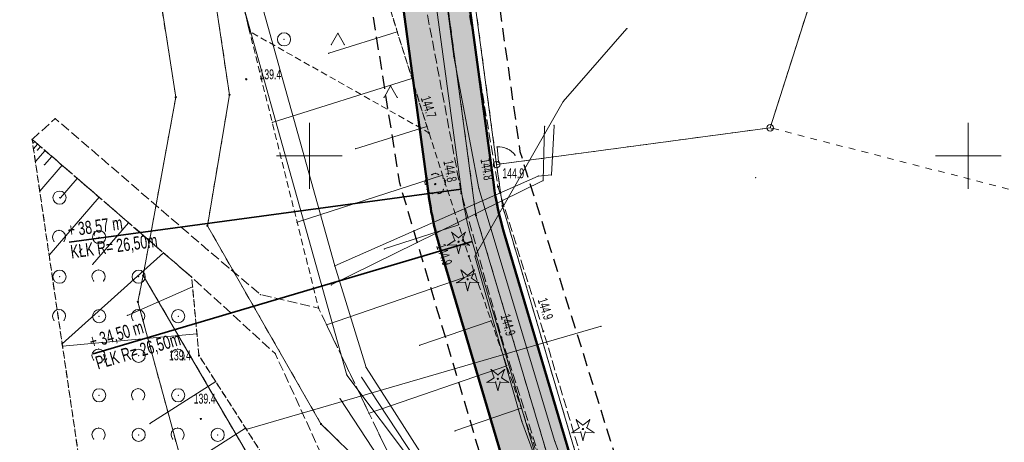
# Model space of a CAD drawing. Extents: x 6456700 to 6518119, y 5963420 to 5980059.
# Tile 198 of 256: x 6512447 to 6512522, y 5966377 to 5966409. Entities that reach past the tile are written whole.
import ezdxf
from ezdxf.enums import TextEntityAlignment as Align

# ---------------------------------------------------------------- set-up
doc = ezdxf.new("R2010")
doc.units = 0
doc.header["$MEASUREMENT"] = 0
for name, pattern in [('L_0_03', [1, 0.5, -0.5]), ('L_0_04', [1.5, 1, -0.5]), ('L_0_52', [1, 0.75, -0.25]), ('L_0_5A', [0.75, 0.5, -0.25])]:
    doc.linetypes.add(name, pattern=pattern)
doc.layers.get('0').update_dxf_attribs({"color": 2, "linetype": 'CONTINUOUS', "lineweight": 5})
for name, color, linetype, lineweight in [('000_Inne__niezydentyfikowane_', 7, 'CONTINUOUS', 18), ('18mm Kreska ciągła', 7, 'CONTINUOUS', 18), ('202_punkt_graniczny', 7, 'CONTINUOUS', 18), ('203_punkt_graniczny', 7, 'CONTINUOUS', 18), ('218_kontur_uzytku_gruntowego', 96, 'L_0_03', 18), ('219_dzialka_ewidencyjna', 7, 'CONTINUOUS', 18), ('35mm Ciągła', 7, 'CONTINUOUS', 35), ('50mm Kreska ciągła', 7, 'CONTINUOUS', 50), ('9mm Kreska ciągła', 252, 'CONTINUOUS', 9), ('drzewo_iglaste', 7, 'CONTINUOUS', 18), ('drzewo_lisciaste', 7, 'CONTINUOUS', 18), ('furtka', 7, 'CONTINUOUS', 18), ('jezdnia', 7, 'CONTINUOUS', 18), ('ogrodzenie_trwale', 7, 'CONTINUOUS', 18), ('pikieta_naturalna', 7, 'CONTINUOUS', 18), ('pikieta_naturalna_Atr2', 7, 'CONTINUOUS', 18), ('przewod_elektroenergetyczny_niskiego_napiecia', 7, 'CONTINUOUS', 18), ('przewod_kanalizacyjny', 7, 'CONTINUOUS', 18), ('przewod_telekomunikacyjny_podziemny', 7, 'CONTINUOUS', 18), ('przewod_wodociagowy', 7, 'CONTINUOUS', 18), ('siatka_krzyrzy', 7, 'CONTINUOUS', 18), ('skarpa_nieumocniona', 7, 'CONTINUOUS', 18), ('teren_zalesiony', 7, 'CONTINUOUS', 18), ('zadrzewienie__zakrzewienie', 7, 'CONTINUOUS', 18), ('Zakres', 7, 'CONTINUOUS', 18)]:
    doc.layers.add(name, color=color, linetype=linetype, lineweight=lineweight)
doc.styles.get("Standard").update_dxf_attribs({"font": 'txt', "width": 0.75})
doc.styles.add('Znaczniki', font='GOTHIC.TTF', dxfattribs={"width": 0.7})

# ---------------------------------------------------------------- blocks, each defined once
blk = doc.blocks.new('mdcp_nowa')
at = {"layer": '203_punkt_graniczny', "linetype": 'Continuous', "lineweight": 18}
for points in [[(6495189.86, 5982854.395, 1), (6495189.86, 5982854.485, 1)], [(6495193.94, 5982854.575, 1), (6495193.94, 5982854.665, 1)], [(6495214.65, 5982846.165, 1), (6495214.65, 5982846.255, 1)], [(6495212.64, 5982845.445, 1), (6495212.64, 5982845.535, 1)], [(6495192.26, 5982844.645, 1), (6495192.26, 5982844.735, 1)], [(6495187.39, 5982840.885, 1), (6495187.39, 5982840.975, 1)], [(6495186.99, 5982838.865, 1), (6495186.99, 5982838.955, 1)], [(6495200.88, 5982829.615, 1), (6495200.88, 5982829.705, 1)]]:
    blk.add_hatch(color=18, dxfattribs=at).paths.add_polyline_path(points)
at = {"layer": 'drzewo_iglaste', "linetype": 'Continuous', "lineweight": 18}
for points in [[(6495211.32, 5982843.43, 1), (6495211.32, 5982843.53, 1)], [(6495212.01, 5982840.58, 1), (6495212.01, 5982840.68, 1)], [(6495214.3, 5982833.02, 1), (6495214.3, 5982833.12, 1)], [(6495220.76, 5982829.22, 1), (6495220.76, 5982829.32, 1)]]:
    blk.add_hatch(color=94, dxfattribs=at).paths.add_polyline_path(points)
at = {"layer": 'drzewo_lisciaste', "linetype": 'Continuous', "lineweight": 18}
blk.add_hatch(color=94, dxfattribs=at).paths.add_polyline_path([(6495209.55, 5982847.81, 1), (6495209.55, 5982847.91, 1)])
at = {"layer": 'pikieta_naturalna', "linetype": 'Continuous', "lineweight": 18}
for points in [[(6495195.21, 5982855.765, 1), (6495195.21, 5982855.855, 1)], [(6495209.07, 5982851.705, 1), (6495209.07, 5982851.795, 1)], [(6495214.35, 5982849.495, 1), (6495214.35, 5982849.585, 1)], [(6495214.31, 5982847.615, 1), (6495214.31, 5982847.705, 1)], [(6495211.53, 5982847.105, 1), (6495211.53, 5982847.195, 1)], [(6495212.1, 5982842.345, 1), (6495212.1, 5982842.435, 1)], [(6495214.57, 5982836.175, 1), (6495214.57, 5982836.265, 1)], [(6495217.75, 5982836.645, 1), (6495217.75, 5982836.735, 1)], [(6495191.62, 5982834.805, 1), (6495191.62, 5982834.895, 1)], [(6495191.76, 5982829.985, 1), (6495191.76, 5982830.075, 1)]]:
    blk.add_hatch(color=18, dxfattribs=at).paths.add_polyline_path(points)
at = {"layer": '000_Inne__niezydentyfikowane_', "linetype": 'Continuous', "lineweight": 18, "flags": 128}
for points in [[(6495206.67, 5982859.42), (6495201.47, 5982857.79)], [(6495207.78, 5982855.86), (6495197.18, 5982852.54)], [(6495208.92, 5982852.23), (6495203.51, 5982850.54)], [(6495179.37, 5982850.89), (6495179.07, 5982850.54)], [(6495179.15, 5982851.08), (6495179.08, 5982851)], [(6495179.94, 5982850.41), (6495179.21, 5982849.56)], [(6495179.6, 5982850.7), (6495179.36, 5982850.43)], [(6495180.45, 5982849.96), (6495179.9, 5982849.32)], [(6495181.23, 5982849.29), (6495179.54, 5982847.33)], [(6495182.39, 5982848.29), (6495181.11, 5982846.81)], [(6495210.11, 5982848.53), (6495199.07, 5982844.96)], [(6495184.04, 5982846.86), (6495180.25, 5982842.47)], [(6495186.28, 5982844.92), (6495183.55, 5982841.76)], [(6495211.33, 5982844.77), (6495205.68, 5982842.94)], [(6495188.92, 5982842.65), (6495181.24, 5982835.73)], [(6495212.56, 5982841.05), (6495201.31, 5982837.17)], [(6495191.14, 5982840.05), (6495186.19, 5982837.89)], [(6495213.79, 5982837.49), (6495208.37, 5982835.62)], [(6495191.47, 5982836.5), (6495181.27, 5982835.56)], [(6495214.97, 5982834.07), (6495204.53, 5982830.47)], [(6495192.89, 5982832.87), (6495187.9, 5982829.68)], [(6495216.08, 5982830.86), (6495211.04, 5982829.12)], [(6495195.15, 5982829.34), (6495184.9, 5982822.78)]]:
    blk.add_lwpolyline(points, dxfattribs=at)
at = {"layer": '000_Inne__niezydentyfikowane_'}
for p in [(6495206.67, 5982859.42), (6495201.47, 5982857.79), (6495207.78, 5982855.86), (6495197.18, 5982852.54), (6495208.92, 5982852.23), (6495179.07, 5982850.54), (6495179.08, 5982851), (6495179.15, 5982851.08), (6495179.36, 5982850.43), (6495179.37, 5982850.89), (6495179.6, 5982850.7), (6495179.94, 5982850.41), (6495203.51, 5982850.54), (6495180.45, 5982849.96), (6495179.21, 5982849.56), (6495179.9, 5982849.32), (6495181.23, 5982849.29), (6495182.39, 5982848.29), (6495210.11, 5982848.53), (6495179.54, 5982847.33), (6495181.11, 5982846.81), (6495184.04, 5982846.86), (6495186.28, 5982844.92), (6495199.07, 5982844.96), (6495211.33, 5982844.77), (6495205.68, 5982842.94), (6495180.25, 5982842.47), (6495188.92, 5982842.65), (6495183.55, 5982841.76), (6495212.56, 5982841.05), (6495191.14, 5982840.05), (6495186.19, 5982837.89), (6495201.31, 5982837.17), (6495213.79, 5982837.49), (6495191.47, 5982836.5), (6495181.24, 5982835.73), (6495181.27, 5982835.56), (6495208.37, 5982835.62), (6495214.97, 5982834.07), (6495192.89, 5982832.87), (6495204.53, 5982830.47), (6495216.08, 5982830.86), (6495187.9, 5982829.68), (6495195.15, 5982829.34), (6495211.04, 5982829.12)]:
    blk.add_point(p, dxfattribs=at)
at = {"layer": '202_punkt_graniczny', "color": 7, "linetype": 'Continuous', "lineweight": 18}
for centre in [(6495234.97, 5982852.13), (6495214.21, 5982849.34)]:
    blk.add_circle(centre, 0.25, dxfattribs=at)
at = {"layer": '202_punkt_graniczny'}
for p in [(6495234.97, 5982852.13), (6495214.21, 5982849.34)]:
    blk.add_point(p, dxfattribs=at)
at = {"layer": '203_punkt_graniczny', "color": 7, "linetype": 'Continuous', "lineweight": 18}
for centre in [(6495189.86, 5982854.44), (6495193.94, 5982854.62), (6495214.65, 5982846.21), (6495212.64, 5982845.49), (6495192.26, 5982844.69), (6495187.39, 5982840.93), (6495186.99, 5982838.91), (6495200.88, 5982829.66)]:
    blk.add_circle(centre, 0.045, dxfattribs=at)
at = {"layer": '203_punkt_graniczny'}
for p in [(6495189.86, 5982854.44), (6495193.94, 5982854.62), (6495214.65, 5982846.21), (6495212.64, 5982845.49), (6495192.26, 5982844.69), (6495187.39, 5982840.93), (6495186.99, 5982838.91), (6495200.88, 5982829.66)]:
    blk.add_point(p, dxfattribs=at)
at = {"layer": '218_kontur_uzytku_gruntowego', "lineweight": 18, "flags": 128}
for points in [[(6495212.64, 5982845.49), (6495199.25, 5982944.91)], [(6495210.74, 5982875.28), (6495214.21, 5982849.34)], [(6495193.94, 5982854.62), (6495190.99, 5982874.38)], [(6495187, 5982872.88), (6495189.86, 5982854.44)], [(6495234.97, 5982852.13), (6495239.58, 5982866.65)], [(6495189.86, 5982854.44), (6495187.39, 5982840.93)], [(6495192.26, 5982844.69), (6495193.94, 5982854.62)], [(6495214.21, 5982849.34), (6495234.97, 5982852.13)], [(6495280.16, 5982840.5), (6495234.97, 5982852.13)], [(6495214.21, 5982849.34), (6495214.65, 5982846.21)], [(6495214.65, 5982846.21), (6495225.81, 5982808.42)], [(6495223.04, 5982810.56), (6495212.64, 5982845.49)], [(6495200.88, 5982829.66), (6495192.26, 5982844.69)], [(6495187.39, 5982840.93), (6495186.99, 5982838.91)], [(6495196.19, 5982825.86), (6495187.39, 5982840.93)], [(6495186.99, 5982838.91), (6495187.38, 5982837.47)], [(6495187.38, 5982837.47), (6495192.11, 5982820.12)], [(6495210.82, 5982819.95), (6495200.88, 5982829.66)]]:
    blk.add_lwpolyline(points, dxfattribs=at)
at = {"layer": '218_kontur_uzytku_gruntowego'}
for p in [(6495189.86, 5982854.44), (6495189.86, 5982854.44), (6495193.94, 5982854.62), (6495193.94, 5982854.62), (6495193.94, 5982854.62), (6495193.94, 5982854.62), (6495234.97, 5982852.13), (6495234.97, 5982852.13), (6495234.97, 5982852.13), (6495234.97, 5982852.13), (6495234.97, 5982852.13), (6495234.97, 5982852.13), (6495214.21, 5982849.34), (6495214.21, 5982849.34), (6495214.21, 5982849.34), (6495214.21, 5982849.34), (6495214.21, 5982849.34), (6495214.21, 5982849.34), (6495214.65, 5982846.21), (6495214.65, 5982846.21), (6495214.65, 5982846.21), (6495214.65, 5982846.21), (6495212.64, 5982845.49), (6495212.64, 5982845.49), (6495212.64, 5982845.49), (6495212.64, 5982845.49), (6495192.26, 5982844.69), (6495192.26, 5982844.69), (6495192.26, 5982844.69), (6495192.26, 5982844.69), (6495187.39, 5982840.93), (6495187.39, 5982840.93), (6495187.39, 5982840.93), (6495187.39, 5982840.93), (6495186.99, 5982838.91), (6495186.99, 5982838.91), (6495187.38, 5982837.47), (6495187.38, 5982837.47), (6495200.88, 5982829.66), (6495200.88, 5982829.66), (6495200.88, 5982829.66), (6495200.88, 5982829.66)]:
    blk.add_point(p, dxfattribs=at)
at = {"layer": '219_dzialka_ewidencyjna', "color": 3, "linetype": 'Continuous', "lineweight": 18, "flags": 128}
for points in [[(6495212.64, 5982845.49), (6495199.25, 5982944.91)], [(6495210.74, 5982875.28), (6495214.21, 5982849.34)], [(6495190.99, 5982874.38), (6495193.94, 5982854.62)], [(6495187, 5982872.88), (6495189.86, 5982854.44)], [(6495234.97, 5982852.13), (6495239.58, 5982866.65)], [(6495189.86, 5982854.44), (6495187.39, 5982840.93)], [(6495193.94, 5982854.62), (6495192.26, 5982844.69)], [(6495214.21, 5982849.34), (6495234.97, 5982852.13)], [(6495214.65, 5982846.21), (6495214.21, 5982849.34)], [(6495225.81, 5982808.42), (6495214.65, 5982846.21)], [(6495223.04, 5982810.56), (6495212.64, 5982845.49)], [(6495192.26, 5982844.69), (6495200.88, 5982829.66)], [(6495187.39, 5982840.93), (6495186.99, 5982838.91)], [(6495187.39, 5982840.93), (6495196.19, 5982825.86)], [(6495186.99, 5982838.91), (6495192.11, 5982820.12)], [(6495200.88, 5982829.66), (6495210.82, 5982819.95)]]:
    blk.add_lwpolyline(points, dxfattribs=at)
at = {"layer": '219_dzialka_ewidencyjna', "color": 3}
for p in [(6495189.86, 5982854.44), (6495189.86, 5982854.44), (6495193.94, 5982854.62), (6495193.94, 5982854.62), (6495234.97, 5982852.13), (6495234.97, 5982852.13), (6495214.21, 5982849.34), (6495214.21, 5982849.34), (6495214.21, 5982849.34), (6495214.65, 5982846.21), (6495214.65, 5982846.21), (6495212.64, 5982845.49), (6495212.64, 5982845.49), (6495192.26, 5982844.69), (6495192.26, 5982844.69), (6495187.39, 5982840.93), (6495187.39, 5982840.93), (6495187.39, 5982840.93), (6495186.99, 5982838.91), (6495186.99, 5982838.91), (6495200.88, 5982829.66), (6495200.88, 5982829.66)]:
    blk.add_point(p, dxfattribs=at)
at = {"layer": 'drzewo_iglaste', "color": 94, "linetype": 'Continuous', "lineweight": 13, "flags": 128}
for points in [[(6495211.037, 5982843.573), (6495210.808, 5982844.186)], [(6495210.808, 5982844.186), (6495211.32, 5982843.779)], [(6495211.32, 5982843.779), (6495211.832, 5982844.186)], [(6495211.832, 5982844.186), (6495211.603, 5982843.573)], [(6495210.492, 5982843.212), (6495211.037, 5982843.573)], [(6495211.145, 5982843.24), (6495210.492, 5982843.212)], [(6495211.32, 5982842.61), (6495211.145, 5982843.24)], [(6495211.495, 5982843.24), (6495211.32, 5982842.61)], [(6495212.148, 5982843.212), (6495211.495, 5982843.24)], [(6495211.603, 5982843.573), (6495212.148, 5982843.212)], [(6495211.182, 5982840.362), (6495211.727, 5982840.723)], [(6495211.727, 5982840.723), (6495211.498, 5982841.336)], [(6495211.498, 5982841.336), (6495212.01, 5982840.929)], [(6495212.01, 5982840.929), (6495212.522, 5982841.336)], [(6495212.522, 5982841.336), (6495212.293, 5982840.723)], [(6495212.293, 5982840.723), (6495212.838, 5982840.362)], [(6495211.835, 5982840.39), (6495211.182, 5982840.362)], [(6495212.01, 5982839.76), (6495211.835, 5982840.39)], [(6495212.185, 5982840.39), (6495212.01, 5982839.76)], [(6495212.838, 5982840.362), (6495212.185, 5982840.39)], [(6495213.788, 5982833.776), (6495214.3, 5982833.369)], [(6495214.017, 5982833.163), (6495213.788, 5982833.776)], [(6495214.3, 5982833.369), (6495214.812, 5982833.776)], [(6495214.812, 5982833.776), (6495214.583, 5982833.163)], [(6495213.472, 5982832.802), (6495214.017, 5982833.163)], [(6495214.125, 5982832.83), (6495213.472, 5982832.802)], [(6495214.3, 5982832.2), (6495214.125, 5982832.83)], [(6495214.475, 5982832.83), (6495214.3, 5982832.2)], [(6495215.128, 5982832.802), (6495214.475, 5982832.83)], [(6495214.583, 5982833.163), (6495215.128, 5982832.802)], [(6495220.248, 5982829.976), (6495220.76, 5982829.569)], [(6495220.477, 5982829.363), (6495220.248, 5982829.976)], [(6495220.76, 5982829.569), (6495221.272, 5982829.976)], [(6495221.272, 5982829.976), (6495221.043, 5982829.363)], [(6495219.932, 5982829.002), (6495220.477, 5982829.363)], [(6495220.585, 5982829.03), (6495219.932, 5982829.002)], [(6495220.76, 5982828.4), (6495220.585, 5982829.03)], [(6495220.935, 5982829.03), (6495220.76, 5982828.4)], [(6495221.588, 5982829.002), (6495220.935, 5982829.03)], [(6495221.043, 5982829.363), (6495221.588, 5982829.002)]]:
    blk.add_lwpolyline(points, dxfattribs=at)
at = {"layer": 'drzewo_iglaste', "color": 94, "linetype": 'Continuous', "lineweight": 18}
for centre in [(6495211.32, 5982843.48), (6495212.01, 5982840.63), (6495214.3, 5982833.07), (6495220.76, 5982829.27)]:
    blk.add_circle(centre, 0.05, dxfattribs=at)
at = {"layer": 'drzewo_iglaste'}
for p in [(6495210.808, 5982844.186), (6495210.808, 5982844.186), (6495211.32, 5982843.779), (6495211.32, 5982843.779), (6495211.832, 5982844.186), (6495211.832, 5982844.186), (6495210.492, 5982843.212), (6495210.492, 5982843.212), (6495211.037, 5982843.573), (6495211.037, 5982843.573), (6495211.145, 5982843.24), (6495211.145, 5982843.24), (6495211.32, 5982843.48), (6495211.495, 5982843.24), (6495211.495, 5982843.24), (6495211.603, 5982843.573), (6495211.603, 5982843.573), (6495212.148, 5982843.212), (6495212.148, 5982843.212), (6495211.32, 5982842.61), (6495211.32, 5982842.61), (6495211.498, 5982841.336), (6495211.498, 5982841.336), (6495211.727, 5982840.723), (6495211.727, 5982840.723), (6495212.01, 5982840.929), (6495212.01, 5982840.929), (6495212.293, 5982840.723), (6495212.293, 5982840.723), (6495212.522, 5982841.336), (6495212.522, 5982841.336), (6495211.182, 5982840.362), (6495211.182, 5982840.362), (6495211.835, 5982840.39), (6495211.835, 5982840.39), (6495212.01, 5982840.63), (6495212.185, 5982840.39), (6495212.185, 5982840.39), (6495212.838, 5982840.362), (6495212.838, 5982840.362), (6495212.01, 5982839.76), (6495212.01, 5982839.76), (6495213.788, 5982833.776), (6495213.788, 5982833.776), (6495214.3, 5982833.369), (6495214.3, 5982833.369), (6495214.812, 5982833.776), (6495214.812, 5982833.776), (6495213.472, 5982832.802), (6495213.472, 5982832.802), (6495214.017, 5982833.163), (6495214.017, 5982833.163), (6495214.125, 5982832.83), (6495214.125, 5982832.83), (6495214.3, 5982833.07), (6495214.475, 5982832.83), (6495214.475, 5982832.83), (6495214.583, 5982833.163), (6495214.583, 5982833.163), (6495215.128, 5982832.802), (6495215.128, 5982832.802), (6495214.3, 5982832.2), (6495214.3, 5982832.2), (6495220.248, 5982829.976), (6495220.248, 5982829.976), (6495220.76, 5982829.569), (6495220.76, 5982829.569), (6495221.272, 5982829.976), (6495221.272, 5982829.976), (6495219.932, 5982829.002), (6495219.932, 5982829.002), (6495220.477, 5982829.363), (6495220.477, 5982829.363), (6495220.585, 5982829.03), (6495220.585, 5982829.03), (6495220.76, 5982829.27), (6495220.935, 5982829.03), (6495220.935, 5982829.03), (6495221.043, 5982829.363), (6495221.043, 5982829.363), (6495221.588, 5982829.002), (6495221.588, 5982829.002), (6495220.76, 5982828.4), (6495220.76, 5982828.4)]:
    blk.add_point(p, dxfattribs=at)
at = {"layer": 'drzewo_lisciaste', "color": 94, "linetype": 'Continuous', "lineweight": 18}
blk.add_circle((6495209.55, 5982847.86), 0.05, dxfattribs=at)
at = {"layer": 'drzewo_lisciaste', "color": 94, "linetype": 'Continuous', "lineweight": 13}
for centre, start, end in [((6495209.17, 5982847.984), 121.308, 202.548), ((6495209.55, 5982848.26), 49.272, 130.728), ((6495209.93, 5982847.984), 337.452, 58.692), ((6495209.315, 5982847.536), 193.221, 274.871), ((6495209.785, 5982847.536), 265.129, 346.779)]:
    blk.add_arc(centre, 0.4, start, end, dxfattribs=at)
at = {"layer": 'drzewo_lisciaste'}
for p in [(6495208.962, 5982848.326), (6495209.289, 5982848.563), (6495209.55, 5982848.66), (6495209.811, 5982848.563), (6495210.138, 5982848.326), (6495208.79, 5982848.108), (6495208.801, 5982847.831), (6495208.926, 5982847.445), (6495209.55, 5982847.86), (6495210.174, 5982847.445), (6495210.299, 5982847.831), (6495210.31, 5982848.108), (6495209.08, 5982847.212), (6495209.349, 5982847.137), (6495209.751, 5982847.137), (6495210.02, 5982847.212)]:
    blk.add_point(p, dxfattribs=at)
at = {"layer": 'furtka', "color": 7, "linetype": 'Continuous', "lineweight": 18, "flags": 128}
blk.add_lwpolyline([(6495214.24, 5982850.67), (6495214.35, 5982849.54)], dxfattribs=at)
at = {"layer": 'furtka', "color": 7, "linetype": 'Continuous', "lineweight": 18}
blk.add_arc((6495214.386, 5982849.177), 1.5, 35.56, 95.56, dxfattribs=at)
at = {"layer": 'furtka'}
for p in [(6495214.24, 5982850.67), (6495214.241, 5982850.67), (6495215.007, 5982850.543), (6495215.607, 5982850.049), (6495214.35, 5982849.54)]:
    blk.add_point(p, dxfattribs=at)
at = {"layer": 'jezdnia', "color": 7, "linetype": 'L_0_52', "lineweight": 18, "flags": 128}
blk.add_lwpolyline([(6495195.83, 5982978.97), (6495200.77, 5982990.52), (6495203.76, 5983005.28), (6495200.35, 5983025.82), (6495193.24, 5983036.29), (6495189.14, 5983049.6), (6495185.12, 5983067.8), (6495183.17, 5983077.08), (6495178.19, 5983089.73), (6495174.64, 5983098.86), (6495168.43, 5983115.09), (6495161.55, 5983133.83), (6495154.76, 5983147.58), (6495144.33, 5983166.27), (6495135.54, 5983182.13), (6495131.43, 5983212.99), (6495131.68, 5983233.26), (6495131.46, 5983243.99), (6495128.32, 5983280.81), (6495127.29, 5983298.52), (6495124.19, 5983336.19), (6495123.5, 5983344), (6495121.28, 5983367.92), (6495119.64, 5983396.13), (6495116.73, 5983412.76), (6495117.19, 5983441.35), (6495116.43, 5983457.42), (6495115.48, 5983476.53), (6495115.11, 5983482.62), (6495112.3, 5983484.4), (6495091.45, 5983481.81), (6495091.37, 5983484.19), (6495109.96, 5983486.92), (6495113.25, 5983490.41), (6495113.24, 5983503.43), (6495112.69, 5983521.82), (6495113.13, 5983545.8), (6495113.51, 5983566.95), (6495116.02, 5983585), (6495118.4, 5983609.28), (6495123.42, 5983650.06), (6495131.2, 5983686.54), (6495140.07, 5983719.72), (6495146.41, 5983753.33), (6495149.05, 5983763.24), (6495154.18, 5983776.85), (6495160.67, 5983784.68), (6495175.29, 5983798.4), (6495197.26, 5983816.17), (6495217.4, 5983831.86), (6495238.65, 5983846.53), (6495263.72, 5983869.02), (6495276.39, 5983884.8), (6495285.32, 5983901), (6495289.2, 5983910.41), (6495292.89, 5983924.2), (6495294.78, 5983930.12), (6495299.2, 5983944.93), (6495304.61, 5983964.52), (6495307.5, 5983979.46), (6495307.59, 5983992.22), (6495306.46, 5984009.09), (6495305.69, 5984028.3), (6495305.67, 5984038.17), (6495300.99, 5984057.07), (6495297.28, 5984082.3), (6495291.79, 5984107.54), (6495288.36, 5984130.45), (6495280.64, 5984151.56), (6495274.64, 5984171.22), (6495270.98, 5984181.26), (6495273.99, 5984181.03), (6495276.87, 5984171.8), (6495283.5, 5984152.14), (6495291.35, 5984131.82), (6495294.78, 5984110.77), (6495299.68, 5984081.31), (6495303.27, 5984060.79), (6495332.62, 5984062.58), (6495350.78, 5984065.69), (6495352.73, 5984070.57), (6495357.63, 5984062.1), (6495352.37, 5984062.87), (6495334.16, 5984059.86), (6495303.89, 5984056.79), (6495307.64, 5984045.46), (6495309.06, 5984037.47), (6495310.62, 5984029.01), (6495312.95, 5983997.49), (6495310.44, 5983991.82), (6495310.09, 5983979.31), (6495307.08, 5983963.82), (6495301.68, 5983944.67), (6495295.97, 5983923.79), (6495292.77, 5983913.71), (6495290.13, 5983906.38), (6495284.32, 5983893.37), (6495278.05, 5983883.04), (6495264.46, 5983865.44), (6495239.09, 5983842.69), (6495219.23, 5983829.73), (6495216.93, 5983819.97), (6495223.58, 5983813.84), (6495228.16, 5983809.41), (6495224.21, 5983807.55), (6495214.94, 5983813.05), (6495207.87, 5983817.5), (6495201.24, 5983815.27), (6495178.34, 5983796.41), (6495165.6, 5983786.15), (6495159.73, 5983777.73), (6495154.77, 5983771.17), (6495151.16, 5983759.97), (6495150.26, 5983749.93), (6495142.6, 5983719.51), (6495134.42, 5983684.95), (6495127.4, 5983650.76), (6495120.08, 5983602.2), (6495117.42, 5983578.29), (6495115.94, 5983567.9), (6495115.38, 5983544.13), (6495115.07, 5983520.98), (6495115.65, 5983504.52), (6495116.24, 5983490.91), (6495120.25, 5983487.29), (6495126.33, 5983487.84), (6495143.65, 5983489.58), (6495144.46, 5983486.94), (6495127.88, 5983485.15), (6495121.64, 5983482.36), (6495118.37, 5983476.22), (6495119.55, 5983458.22), (6495119.45, 5983441.1), (6495120.18, 5983413.18), (6495121.99, 5983405.13), (6495126.07, 5983403.29), (6495130.48, 5983403.23), (6495129.73, 5983399.77), (6495124.35, 5983396.96), (6495123.73, 5983368.04), (6495126.63, 5983336.2), (6495129.59, 5983298.85), (6495131.1, 5983280.79), (6495133, 5983262.8), (6495134.25, 5983243.51), (6495134.8, 5983233.03), (6495133.67, 5983213.6), (6495138.07, 5983181.73), (6495146.27, 5983167.62), (6495157.18, 5983147.99), (6495163.68, 5983134.39), (6495170.96, 5983115.51), (6495175.46, 5983104.48), (6495181.17, 5983100.74), (6495199.93, 5983101.55), (6495199.17, 5983099.07), (6495182.34, 5983097.53), (6495180.35, 5983094.32), (6495185.39, 5983081.2), (6495192.07, 5983052.44), (6495195.58, 5983038.04), (6495198.53, 5983033.23), (6495203.76, 5983025.83), (6495206.13, 5983003.89), (6495202.54, 5982989.27), (6495201.18, 5982984.38), (6495199.22, 5982977.33), (6495199.31, 5982965.37), (6495200.17, 5982948.62), (6495203.01, 5982926.24), (6495205.43, 5982907.13), (6495210.02, 5982873.53), (6495214.31, 5982847.66), (6495217.75, 5982836.69), (6495222.16, 5982822), (6495228.36, 5982806.97), (6495230.37, 5982804.25), (6495235.28, 5982800.03), (6495240.12, 5982797.03), (6495226.36, 5982801.25), (6495225.42, 5982799.59), (6495224.16, 5982791.52), (6495222.71, 5982778.54), (6495222.21, 5982760.62), (6495221.26, 5982748.78), (6495217.72, 5982722.5), (6495220.89, 5982699.43), (6495222.63, 5982688.01), (6495226.82, 5982681.43), (6495232.44, 5982678.09), (6495238.57, 5982677.74), (6495238.58, 5982674.2), (6495234.94, 5982674.18), (6495222.7, 5982675.95), (6495211.13, 5982675.67), (6495203.44, 5982672.24), (6495190.56, 5982660.85), (6495183.64, 5982651.87), (6495180.18, 5982645.51), (6495176.56, 5982638.14), (6495173.06, 5982629.9), (6495169.79, 5982622.28), (6495168.95, 5982621.1), (6495167.1, 5982622.09), (6495169.54, 5982629.99), (6495175.88, 5982643.52), (6495181.21, 5982652.88), (6495188.25, 5982661.9), (6495200.25, 5982673.34), (6495211.64, 5982680.53), (6495218.14, 5982692.06), (6495218.39, 5982699.72), (6495215.1, 5982723.62), (6495216.08, 5982729.8), (6495218.41, 5982743.49), (6495220.09, 5982761.04), (6495220.41, 5982779.3), (6495221.74, 5982791.03), (6495222.5, 5982799.07), (6495220.92, 5982803.86), (6495210.51, 5982812.59), (6495206.38, 5982817.94), (6495202.5, 5982823.86), (6495197.41, 5982834.99), (6495191.07, 5982840.79), (6495178.96, 5982851.25), (6495180.72, 5982852.83), (6495192.33, 5982842.82), (6495193.9, 5982841.49), (6495196.29, 5982839.47), (6495200.7, 5982838.43), (6495206.86, 5982825.62), (6495210.11, 5982820.87), (6495214.26, 5982814.71), (6495221.36, 5982809.09), (6495224.36, 5982806.84), (6495223.38, 5982810.9), (6495218.5, 5982823.84), (6495214.57, 5982836.22), (6495211.53, 5982847.15), (6495206.8, 5982872.08), (6495202.64, 5982906.51), (6495199.04, 5982926.21), (6495196.67, 5982948.55), (6495195.68, 5982964.58)], close=True, dxfattribs=at)
at = {"layer": 'jezdnia'}
for p in [(6495180.72, 5982852.83), (6495178.96, 5982851.25), (6495214.31, 5982847.66), (6495211.53, 5982847.15), (6495192.33, 5982842.82), (6495193.9, 5982841.49), (6495191.07, 5982840.79), (6495196.29, 5982839.47), (6495200.7, 5982838.43), (6495214.57, 5982836.22), (6495217.75, 5982836.69), (6495197.41, 5982834.99)]:
    blk.add_point(p, dxfattribs=at)
at = {"layer": 'ogrodzenie_trwale'}
for p in [(6495235.06, 5982852.04), (6495214.24, 5982850.67), (6495214.35, 5982849.54), (6495233.86, 5982848.33)]:
    blk.add_point(p, dxfattribs=at)
at = {"layer": 'pikieta_naturalna', "color": 7, "linetype": 'Continuous', "lineweight": 18}
for centre in [(6495195.21, 5982855.81), (6495209.07, 5982851.75), (6495214.35, 5982849.54), (6495214.31, 5982847.66), (6495211.53, 5982847.15), (6495212.1, 5982842.39), (6495214.57, 5982836.22), (6495217.75, 5982836.69), (6495191.62, 5982834.85), (6495191.76, 5982830.03)]:
    blk.add_circle(centre, 0.045, dxfattribs=at)
at = {"layer": 'pikieta_naturalna'}
for p in [(6495195.21, 5982855.81), (6495209.07, 5982851.75), (6495214.35, 5982849.54), (6495214.31, 5982847.66), (6495211.53, 5982847.15), (6495212.1, 5982842.39), (6495214.57, 5982836.22), (6495217.75, 5982836.69), (6495191.62, 5982834.85), (6495191.76, 5982830.03)]:
    blk.add_point(p, dxfattribs=at)
at = {"layer": 'przewod_elektroenergetyczny_niskiego_napiecia', "color": 1, "linetype": 'Continuous', "lineweight": 18, "flags": 128}
blk.add_lwpolyline([(6495195.27, 5982829.27), (6495222.14, 5982837.07)], dxfattribs=at)
at = {"layer": 'przewod_elektroenergetyczny_niskiego_napiecia', "color": 1}
for p in [(6495222.14, 5982837.07), (6495195.27, 5982829.27)]:
    blk.add_point(p, dxfattribs=at)
at = {"layer": 'przewod_elektroenergetyczny_niskiego_napiecia'}
for p in [(6495222.14, 5982837.07), (6495195.27, 5982829.27)]:
    blk.add_point(p, dxfattribs=at)
at = {"layer": 'przewod_kanalizacyjny', "color": 34, "linetype": 'Continuous', "lineweight": 18, "flags": 128}
for points in [[(6495218.25, 5982812.87), (6495202.85, 5982833.36), (6495189.48, 5982881.05), (6495181.35, 5982892.47), (6495174.79, 5982902.9), (6495177.23, 5982904.28), (6495177.06, 5982904.62)], [(6495217.85, 5982852.25), (6495217.73, 5982848.12), (6495201.66, 5982840.2)], [(6495203.96, 5982833.2), (6495217.31, 5982812.91)]]:
    blk.add_lwpolyline(points, dxfattribs=at)
at = {"layer": 'przewod_kanalizacyjny'}
for p in [(6495217.85, 5982852.25), (6495217.73, 5982848.12), (6495201.66, 5982840.2), (6495202.85, 5982833.36), (6495203.96, 5982833.2)]:
    blk.add_point(p, dxfattribs=at)
at = {"layer": 'przewod_telekomunikacyjny_podziemny', "color": 30, "linetype": 'Continuous', "lineweight": 18, "flags": 128}
for points in [[(6495207.3, 5982942.09), (6495201.69, 5982938.91), (6495200.16, 5982935.95), (6495204.07, 5982908.86), (6495205.14, 5982902.07), (6495207.9, 5982880.71), (6495210.95, 5982857.53), (6495212.87, 5982847.53), (6495218.63, 5982828.31), (6495225.77, 5982809.32), (6495232.28, 5982798.81)], [(6495220.81, 5982801.32), (6495222.56, 5982812.39), (6495216.13, 5982829.85), (6495212.56, 5982842.38), (6495219.26, 5982854.11), (6495224.1, 5982859.66)], [(6495202.33, 5982831.57), (6495209.27, 5982820.98), (6495215.35, 5982814.12), (6495219.42, 5982810.16), (6495221.96, 5982807.3), (6495221.41, 5982804.71), (6495220.81, 5982801.32)]]:
    blk.add_lwpolyline(points, dxfattribs=at)
at = {"layer": 'przewod_telekomunikacyjny_podziemny'}
for p in [(6495224.1, 5982859.66), (6495210.95, 5982857.53), (6495219.26, 5982854.11), (6495212.87, 5982847.53), (6495212.56, 5982842.38), (6495202.33, 5982831.57), (6495216.13, 5982829.85), (6495218.63, 5982828.31)]:
    blk.add_point(p, dxfattribs=at)
at = {"layer": 'przewod_wodociagowy', "color": 5, "linetype": 'Continuous', "lineweight": 18, "flags": 128}
for points in [[(6495173.9, 5982907.55), (6495174.02, 5982907.3), (6495174.43, 5982906.49), (6495174.7, 5982905.99), (6495177.85, 5982901.38), (6495181.96, 5982894.03), (6495190.94, 5982881.04), (6495201.92, 5982841.65), (6495204.3, 5982833.94), (6495217.34, 5982813.54)], [(6495218.57, 5982852.31), (6495218.37, 5982848.55), (6495217.37, 5982848.46), (6495201.92, 5982841.65)]]:
    blk.add_lwpolyline(points, dxfattribs=at)
at = {"layer": 'przewod_wodociagowy'}
for p in [(6495218.57, 5982852.31), (6495217.37, 5982848.46), (6495218.37, 5982848.55), (6495201.92, 5982841.65), (6495201.92, 5982841.65), (6495204.3, 5982833.94)]:
    blk.add_point(p, dxfattribs=at)
at = {"layer": 'siatka_krzyrzy', "linetype": 'Continuous', "lineweight": 18, "flags": 128}
for points in [[(6495200, 5982847.5), (6495200, 5982852.5)], [(6495250, 5982847.5), (6495250, 5982852.5)], [(6495197.5, 5982850), (6495202.5, 5982850)], [(6495247.5, 5982850), (6495252.5, 5982850)]]:
    blk.add_lwpolyline(points, dxfattribs=at)
at = {"layer": 'skarpa_nieumocniona', "color": 7, "linetype": 'L_0_5A', "lineweight": 18, "flags": 128}
for points in [[(6495217.65, 5982814.39), (6495212.8, 5982822.34), (6495206.86, 5982825.62), (6495200.7, 5982838.43), (6495195.46, 5982859.44), (6495192.63, 5982871.32), (6495188.85, 5982881.97), (6495183.52, 5982886.94), (6495176.14, 5982900.76), (6495180, 5982904.6), (6495179.15, 5982911.71), (6495175.72, 5982920.63), (6495175.98, 5982930.29), (6495180.63, 5982930.17), (6495180.83, 5982936.86), (6495177.45, 5982936.98), (6495177.48, 5982938.07), (6495176.61, 5982948.59), (6495174.13, 5982984.91), (6495177.26, 5983009.97), (6495168.41, 5983061.47), (6495162.99, 5983082.43), (6495163.97, 5983097.34), (6495159.47, 5983111.58), (6495154.72, 5983137.09), (6495143.3, 5983161.31), (6495133.93, 5983178.05), (6495127.78, 5983190.6), (6495121.74, 5983201), (6495109.97, 5983223.74), (6495115.06, 5983236.61), (6495123.33, 5983219.43), (6495128.48, 5983200.73), (6495134.02, 5983183.5), (6495140.69, 5983170.38), (6495148.28, 5983157.89), (6495159.34, 5983136.7), (6495163.67, 5983127.48), (6495166.42, 5983114.5), (6495172.48, 5983096.4), (6495178.19, 5983089.73), (6495183.17, 5983077.08), (6495185.12, 5983067.8), (6495189.14, 5983049.6), (6495193.24, 5983036.29), (6495194.86, 5983019.23), (6495194.22, 5983005.35), (6495194.46, 5982985.14), (6495193.02, 5982977.78), (6495193.03, 5982974.24), (6495193.09, 5982968.66), (6495193.64, 5982959.29), (6495195.49, 5982946.34), (6495195.53, 5982929.96), (6495198.39, 5982919.26), (6495200.73, 5982901.53), (6495201.7, 5982891.53), (6495206.08, 5982861.3), (6495209.07, 5982851.75), (6495212.1, 5982842.39), (6495218.5, 5982823.84), (6495223.38, 5982810.9), (6495221.36, 5982809.09)], [(6495164.9, 5982649.94), (6495163.09, 5982656.15), (6495163.22, 5982669.76), (6495188.38, 5982689.5), (6495186.2, 5982708.84), (6495198.1, 5982771.69), (6495189.71, 5982797.13), (6495190.11, 5982813.04), (6495182.48, 5982827.31), (6495178.96, 5982851.25), (6495191.07, 5982840.79), (6495191.62, 5982834.85), (6495199.04, 5982823.27), (6495211.41, 5982810.19), (6495217.82, 5982801.43), (6495220.68, 5982793.48), (6495219.14, 5982761.8), (6495218.03, 5982751.42), (6495216.68, 5982735.87), (6495213.76, 5982722.16), (6495216.69, 5982694.74), (6495210.67, 5982683.55), (6495198.18, 5982673.88), (6495187.65, 5982663.43), (6495180.03, 5982652.28), (6495172.14, 5982641.91), (6495170.9, 5982640.23)]]:
    blk.add_lwpolyline(points, close=True, dxfattribs=at)
at = {"layer": 'skarpa_nieumocniona'}
for p in [(6495195.46, 5982859.44), (6495195.46, 5982859.44), (6495178.96, 5982851.25), (6495178.96, 5982851.25), (6495209.07, 5982851.75), (6495209.07, 5982851.75), (6495212.1, 5982842.39), (6495212.1, 5982842.39), (6495191.07, 5982840.79), (6495191.07, 5982840.79), (6495200.7, 5982838.43), (6495200.7, 5982838.43), (6495191.62, 5982834.85), (6495191.62, 5982834.85)]:
    blk.add_point(p, dxfattribs=at)
at = {"layer": 'teren_zalesiony', "color": 7, "linetype": 'L_0_5A', "lineweight": 18, "flags": 128}
blk.add_lwpolyline([(6495177.26, 5983009.97), (6495168.41, 5983061.47), (6495162.99, 5983082.43), (6495163.97, 5983097.34), (6495172.48, 5983096.4), (6495178.19, 5983089.73), (6495183.17, 5983077.08), (6495185.12, 5983067.8), (6495189.14, 5983049.6), (6495193.24, 5983036.29), (6495194.86, 5983019.23), (6495194.22, 5983005.35), (6495194.46, 5982985.14), (6495193.02, 5982977.78), (6495193.03, 5982974.24), (6495193.09, 5982968.66), (6495193.64, 5982959.29), (6495195.49, 5982946.34), (6495195.53, 5982929.96), (6495198.39, 5982919.26), (6495200.73, 5982901.53), (6495201.7, 5982891.53), (6495206.08, 5982861.3), (6495209.07, 5982851.75), (6495195.46, 5982859.44), (6495192.63, 5982871.32), (6495188.85, 5982881.97), (6495183.52, 5982886.94), (6495176.14, 5982900.76), (6495182.8, 5982899.3), (6495180.63, 5982930.17), (6495180.83, 5982936.86), (6495174.13, 5982984.91)], close=True, dxfattribs=at)
at = {"layer": 'teren_zalesiony', "color": 7, "linetype": 'Continuous', "lineweight": 18, "flags": 128}
for points in [[(6495201.663, 5982858.433), (6495202.163, 5982859.299)], [(6495202.163, 5982859.299), (6495202.663, 5982858.433)], [(6495205.663, 5982854.433), (6495206.163, 5982855.299)], [(6495206.163, 5982855.299), (6495206.663, 5982854.433)]]:
    blk.add_lwpolyline(points, dxfattribs=at)
at = {"layer": 'teren_zalesiony', "color": 7, "linetype": 'Continuous', "lineweight": 18}
blk.add_circle((6495198.076, 5982858.836), 0.5, dxfattribs=at)
at = {"layer": 'teren_zalesiony'}
for p in [(6495195.46, 5982859.44), (6495198.076, 5982858.836), (6495202.163, 5982859.299), (6495202.163, 5982859.299), (6495201.663, 5982858.433), (6495202.663, 5982858.433), (6495206.163, 5982855.299), (6495206.163, 5982855.299), (6495205.663, 5982854.433), (6495206.663, 5982854.433), (6495209.07, 5982851.75)]:
    blk.add_point(p, dxfattribs=at)
at = {"layer": 'zadrzewienie__zakrzewienie', "color": 7, "linetype": 'L_0_5A', "lineweight": 18, "flags": 128}
blk.add_lwpolyline([(6495208.22, 5982696.63), (6495198.36, 5982723.92), (6495199.6, 5982754.85), (6495198.1, 5982771.69), (6495189.71, 5982797.13), (6495190.11, 5982813.04), (6495182.48, 5982827.31), (6495178.96, 5982851.25), (6495191.07, 5982840.79), (6495191.62, 5982834.85), (6495199.04, 5982823.27), (6495211.41, 5982810.19), (6495217.82, 5982801.43), (6495220.68, 5982793.48), (6495219.14, 5982761.8), (6495218.03, 5982751.42), (6495216.68, 5982735.87), (6495213.76, 5982722.16), (6495216.69, 5982694.74)], close=True, dxfattribs=at)
at = {"layer": 'zadrzewienie__zakrzewienie', "color": 7, "linetype": 'Continuous', "lineweight": 18}
for centre in [(6495181.046, 5982846.826), (6495184.046, 5982843.826), (6495181.046, 5982840.826), (6495187.046, 5982840.826), (6495184.046, 5982837.826), (6495190.046, 5982837.826), (6495187.046, 5982834.826), (6495184.046, 5982831.826), (6495190.046, 5982831.826), (6495187.046, 5982828.826), (6495193.046, 5982828.826)]:
    blk.add_circle(centre, 0.5, dxfattribs=at)
for centre in [(6495181.004, 5982843.837), (6495184.004, 5982840.837), (6495181.004, 5982837.837), (6495187.004, 5982837.837), (6495184.004, 5982834.837), (6495190.004, 5982834.837), (6495187.004, 5982831.837), (6495184.004, 5982828.837), (6495190.004, 5982828.837)]:
    blk.add_arc(centre, 0.5, 318.85, 221.162, dxfattribs=at)
at = {"layer": 'zadrzewienie__zakrzewienie'}
for p in [(6495178.96, 5982851.25), (6495181.046, 5982846.826), (6495181.004, 5982844.337), (6495184.046, 5982843.826), (6495180.628, 5982843.508), (6495181.38, 5982843.508), (6495181.046, 5982840.826), (6495184.004, 5982841.337), (6495187.046, 5982840.826), (6495191.07, 5982840.79), (6495183.628, 5982840.508), (6495184.38, 5982840.508), (6495181.004, 5982838.337), (6495184.046, 5982837.826), (6495187.004, 5982838.337), (6495190.046, 5982837.826), (6495180.628, 5982837.508), (6495181.38, 5982837.508), (6495186.628, 5982837.508), (6495187.38, 5982837.508), (6495184.004, 5982835.337), (6495187.046, 5982834.826), (6495190.004, 5982835.337), (6495191.62, 5982834.85), (6495183.628, 5982834.508), (6495184.38, 5982834.508), (6495189.628, 5982834.508), (6495190.38, 5982834.508), (6495184.046, 5982831.826), (6495187.004, 5982832.337), (6495190.046, 5982831.826), (6495186.628, 5982831.508), (6495187.38, 5982831.508), (6495184.004, 5982829.337), (6495187.046, 5982828.826), (6495190.004, 5982829.337), (6495193.046, 5982828.826), (6495183.628, 5982828.508), (6495184.38, 5982828.508), (6495189.628, 5982828.508), (6495190.38, 5982828.508)]:
    blk.add_point(p, dxfattribs=at)
at = {"layer": 'Zakres', "linetype": 'L_0_04', "lineweight": 25, "flags": 128}
blk.add_lwpolyline([(6495113.77, 5985050.22), (6495121.12, 5984877.07), (6495125.76, 5984757.87), (6495129.89, 5984649.81), (6495141.08, 5984611.3), (6495145.77, 5984544.53), (6495147.36, 5984487.27), (6495157.22, 5984392.07), (6495162.95, 5984387.45), (6495180.24, 5984384.16), (6495229.5, 5984386.61), (6495251.65, 5984373.41), (6495258.77, 5984357.12), (6495255.44, 5984330.44), (6495250.77, 5984304.39), (6495252.21, 5984282.78), (6495255.46, 5984256.45), (6495254.94, 5984238.25), (6495266.4, 5984211), (6495277.24, 5984182.33), (6495294.2, 5984133.19), (6495300.94, 5984095.37), (6495313.24, 5984037.69), (6495317.44, 5983978.18), (6495300.35, 5983922.18), (6495282.35, 5983883.38), (6495266.21, 5983862.23), (6495242.03, 5983839.67), (6495211.11, 5983816.86), (6495158.26, 5983772.66), (6495130.6, 5983651.16), (6495116.31, 5983543.43), (6495129.51, 5983346.73), (6495134.58, 5983264.71), (6495139.64, 5983186.97), (6495193.25, 5983077.94), (6495199.2, 5983041.97), (6495206.23, 5983026), (6495208.96, 5983004.88), (6495202.27, 5982979.48), (6495202.42, 5982950.13), (6495209.35, 5982897.38), (6495215.97, 5982850.34), (6495228.6, 5982809.97), (6495226.85, 5982778.82), (6495225.04, 5982750.56), (6495220.26, 5982723.37), (6495226.54, 5982679.97), (6495206.06, 5982669.48), (6495192.68, 5982657.71), (6495184.57, 5982648.65), (6495174.78, 5982624.58), (6495164.23, 5982604.61), (6495150.7, 5982588.3), (6495137.69, 5982582.43), (6495118.26, 5982573.75), (6495100.35, 5982558.42), (6495090.36, 5982544.99), (6495075.87, 5982519.06), (6495060.83, 5982499.68), (6495049.41, 5982485.49), (6495035.07, 5982459.7), (6495006.7, 5982406.64), (6494980.89, 5982351.84), (6494944.35, 5982293.29), (6494925.72, 5982250.11), (6494905.2, 5982190.37), (6494898.43, 5982153.5), (6494879.51, 5982063.89), (6494864.14, 5981992.66), (6494816.93, 5981768.61), (6494777.79, 5981577.7), (6494739.84, 5981394.72), (6494718.65, 5981297.89), (6494716.45, 5981237.31), (6494738.62, 5981208.21), (6494776.48, 5981173.06), (6494817.16, 5981137.44), (6494847.63, 5981109.8), (6494877.39, 5981077.08), (6494912.75, 5981030.55), (6494916.06, 5981014.71), (6494903.86, 5980957.01), (6494916.13, 5980953.51), (6494892.32, 5980927.59), (6494850.7, 5980858.8), (6494806.81, 5980779.89), (6494785.1, 5980753.49), (6494715.22, 5980723.29), (6494679.96, 5980686.78), (6494651.35, 5980651.29), (6494549.14, 5980683.24), (6494511.84, 5980659.66), (6494443.61, 5980630.33), (6494428.78, 5980598.6), (6494431.58, 5980579.46), (6494420.56, 5980549.76), (6494416.45, 5980528.2), (6494403.86, 5980507.16), (6494388.89, 5980482.96), (6494365.32, 5980407.99), (6494335.67, 5980315.15), (6494332.29, 5980297.41), (6494335.1, 5980278.18), (6494347.25, 5980254.84), (6494336.79, 5980250.09), (6494300.04, 5980271.34), (6494320.8, 5980301.43), (6494336.81, 5980349.17), (6494344.85, 5980380.92), (6494360.85, 5980437.13), (6494374.18, 5980476.38), (6494386.14, 5980498.84), (6494403.02, 5980528.52), (6494411.33, 5980563.19), (6494420.84, 5980586.25), (6494420.25, 5980601.11), (6494434.95, 5980635.94), (6494446.75, 5980644.99), (6494465.77, 5980647.27), (6494513.02, 5980669.46), (6494507.85, 5980679.68), (6494547.89, 5980705.83), (6494570.06, 5980691.34), (6494636.17, 5980669.05), (6494706.14, 5980756.86), (6494742.78, 5980772.58), (6494798.53, 5980814.27), (6494826.12, 5980867.97), (6494849.57, 5980908.6), (6494845.35, 5980942.01), (6494853.94, 5980970.83), (6494891.08, 5980960.54), (6494890.11, 5980965.73), (6494903.94, 5981025.69), (6494869.98, 5981070.3), (6494770.97, 5981160.58), (6494728.18, 5981200.64), (6494706.13, 5981229.56), (6494707.94, 5981299.75), (6494728.84, 5981398.1), (6494767.06, 5981580.19), (6494806.17, 5981770.55), (6494854.36, 5981994.76), (6494869.73, 5982065.97), (6494888.61, 5982155.44), (6494891.67, 5982173.95), (6494895.82, 5982197.45), (6494916.38, 5982253.72), (6494935.47, 5982297.95), (6494954.97, 5982331.67), (6494972.09, 5982356.64), (6494997.76, 5982411.14), (6495026.29, 5982464.48), (6495041.09, 5982491.09), (6495052.99, 5982505.88), (6495067.51, 5982524.6), (6495081.94, 5982550.43), (6495092.99, 5982565.28), (6495112.86, 5982582.29), (6495133.59, 5982591.55), (6495144.48, 5982596.46), (6495155.87, 5982610.19), (6495165.7, 5982628.8), (6495175.96, 5982654.03), (6495185.62, 5982664.83), (6495200.4, 5982677.82), (6495212.49, 5982688.04), (6495209.64, 5982723.43), (6495215.22, 5982750.57), (6495216.87, 5982779.54), (6495218.31, 5982809.31), (6495206.86, 5982847.92), (6495199.44, 5982894.74), (6495192.11, 5982948.71), (6495190.16, 5982979.24), (6495183.47, 5983075.16), (6495129.79, 5983184.34), (6495124.6, 5983264.07), (6495119.53, 5983346.09), (6495106.27, 5983543.75), (6495120.74, 5983652.9), (6495148.75, 5983779.42), (6495204.15, 5983826.04), (6495273.41, 5983889.36), (6495288.53, 5983927.42), (6495300.83, 5983964.69), (6495303.91, 5983980.14), (6495301.32, 5984039.55), (6495291.1, 5984093.63), (6495284.5, 5984130.67), (6495267.84, 5984178.93), (6495257.12, 5984207.3), (6495244.96, 5984236.19), (6495244.79, 5984255.42), (6495242.25, 5984281.97), (6495240.71, 5984304.95), (6495245.55, 5984331.94), (6495248.51, 5984355.64), (6495243.77, 5984366.47), (6495226.98, 5984376.47), (6495179.54, 5984374.12), (6495158.61, 5984378.09), (6495147.7, 5984386.91), (6495137.38, 5984486.61), (6495135.78, 5984544.04), (6495131.18, 5984609.54), (6495119.95, 5984648.2), (6495115.76, 5984757.49), (6495111.12, 5984876.67), (6495103.73, 5985050.93), (6495109.36, 5985081.73), (6495120.41, 5985085.88)], close=True, dxfattribs=at)
at = {"layer": 'Zakres'}
for p in [(6495215.97, 5982850.34), (6495206.86, 5982847.92)]:
    blk.add_point(p, dxfattribs=at)
at = {"layer": 'pikieta_naturalna_Atr2', "color": 7, "lineweight": 15, "width": 0.66}
for s, p in [('139.4', (6495196.21, 5982856.56)), ('144.9', (6495214.64, 5982849.05)), ('139.4', (6495189.35, 5982835.23)), ('139.4', (6495191.22, 5982831.95))]:
    blk.add_text(s, height=0.75, dxfattribs=at).set_placement(p, align=Align.TOP_LEFT)
for s, rotation, p in [('144.7', 287.4, (6495209.16, 5982854.61)), ('144.8', 280.7, (6495210.897, 5982849.73)), ('144.8', 279.4, (6495213.72, 5982849.863)), ('144.9', 289, (6495210.32, 5982843.41)), ('144.9', 287.4, (6495218.03, 5982839.29)), ('144.9', 285.5, (6495215.22, 5982838.07))]:
    blk.add_text(s, height=0.75, rotation=rotation, dxfattribs=at).set_placement(p, align=Align.TOP_LEFT)

msp = doc.modelspace()

# ---------------------------------------------------------------- block references
at = {"linetype": 'ByBlock'}
msp.add_blockref('mdcp_nowa', (17268.786, -16450.998), dxfattribs=at)

# ---------------------------------------------------------------- next in the draw order: hatches: boundary and pattern name
at = {"layer": '9mm Kreska ciągła'}
h = msp.add_hatch(dxfattribs=at)
h.set_pattern_fill('SAND_AND_LIME', color=4, scale=0.1)
h.set_pattern_definition([(37.5, (6512460.46478, 5966356.95414), (-0.00680328, 0.20809697), [0, -0.16416, 0, -0.1836, 0, -0.1755]), (7.5, (6512460.46478, 5966356.95414), (0.1911359, 0.30479178), [0, -0.08856, 0, -0.14796, 0, -0.0567]), (-32.5, (6512460.33194, 5966356.95414), (0.33632732, 0.00061118), [0, -0.054, 0, -0.1944, 0, -0.2538]), (-42.5, (6512460.33194, 5966356.95414), (0.32466167, 0.09478896), [0, -0.027, 0, -0.12744, 0, -0.1458])])
h.paths.add_polyline_path([(6512465.434, 5966557.916), (6512460.465, 5966557.361), (6512463.1, 5966531.766, -0.016151), (6512463.542, 5966525.485), (6512464.713, 5966494.68, 0.024197), (6512465.164, 5966489.476), (6512477.819, 5966396.138, 0.038394), (6512478.753, 5966391.79), (6512487.619, 5966361.89), (6512494.298, 5966356.954), (6512483.546, 5966393.211, -0.038394), (6512482.774, 5966396.81), (6512470.118, 5966490.148, -0.024197), (6512469.71, 5966494.87), (6512468.539, 5966525.675, 0.016151), (6512468.074, 5966532.278), (6512465.438, 5966557.873), (6512465.434, 5966557.916)])

# ---------------------------------------------------------------- next in the draw order: linework, layer by layer
at = {"layer": '18mm Kreska ciągła', "color": 4, "ltscale": 0.1}
msp.add_lwpolyline([(6512490.958, 5966359.422), (6512481.15, 5966392.501, -0.038394), (6512480.296, 5966396.474), (6512467.641, 5966489.812, -0.024197), (6512467.211, 5966494.775), (6512466.04, 5966525.58, 0.016151), (6512465.587, 5966532.022), (6512463.089, 5966556.286), (6512463.699, 5966557.68), (6512462.598, 5966567.595, -0.000309), (6512462.19, 5966571.284), (6512456.781, 5966620.543, 0.086703), (6512454.436, 5966628.626), (6512404.501, 5966730.608, -0.10222), (6512400.919, 5966744.541)], format="xyb", dxfattribs=at)
at = {"layer": '35mm Ciągła'}
for p, q in [((6512480.296, 5966396.474), (6512450.568, 5966392.443)), ((6512481.15, 5966392.501), (6512452.387, 5966383.972))]:
    msp.add_line(p, q, dxfattribs=at)
at = {"layer": '50mm Kreska ciągła', "color": 5, "ltscale": 0.1}
msp.add_lwpolyline([(6512465.434, 5966557.916), (6512460.465, 5966557.361), (6512463.1, 5966531.766, -0.016151), (6512463.542, 5966525.485), (6512464.713, 5966494.68, 0.024197), (6512465.164, 5966489.476), (6512477.819, 5966396.138, 0.038394), (6512478.753, 5966391.79), (6512487.619, 5966361.89), (6512494.298, 5966356.954), (6512483.546, 5966393.211, -0.038394), (6512482.774, 5966396.81), (6512470.118, 5966490.148, -0.024197), (6512469.71, 5966494.87), (6512468.539, 5966525.675, 0.016151), (6512468.074, 5966532.278), (6512465.438, 5966557.873)], format="xyb", dxfattribs=at)

# ---------------------------------------------------------------- next in the draw order: texts
at = {"layer": '18mm Kreska ciągła', "char_height": 1, "attachment_point": 4, "style": 'Znaczniki'}
for s, insert, rotation in [('+ 38,57 m\\PKŁK R= 26,50m', (6512450.568, 5966392.443), 7.72141), ('+ 34,50 m\\PPŁK R= 26,50m', (6512452.387, 5966383.972), 16.5164)]:
    msp.add_mtext(s, dxfattribs=dict(at, insert=insert, rotation=rotation))

doc.saveas('drawing.dxf')
